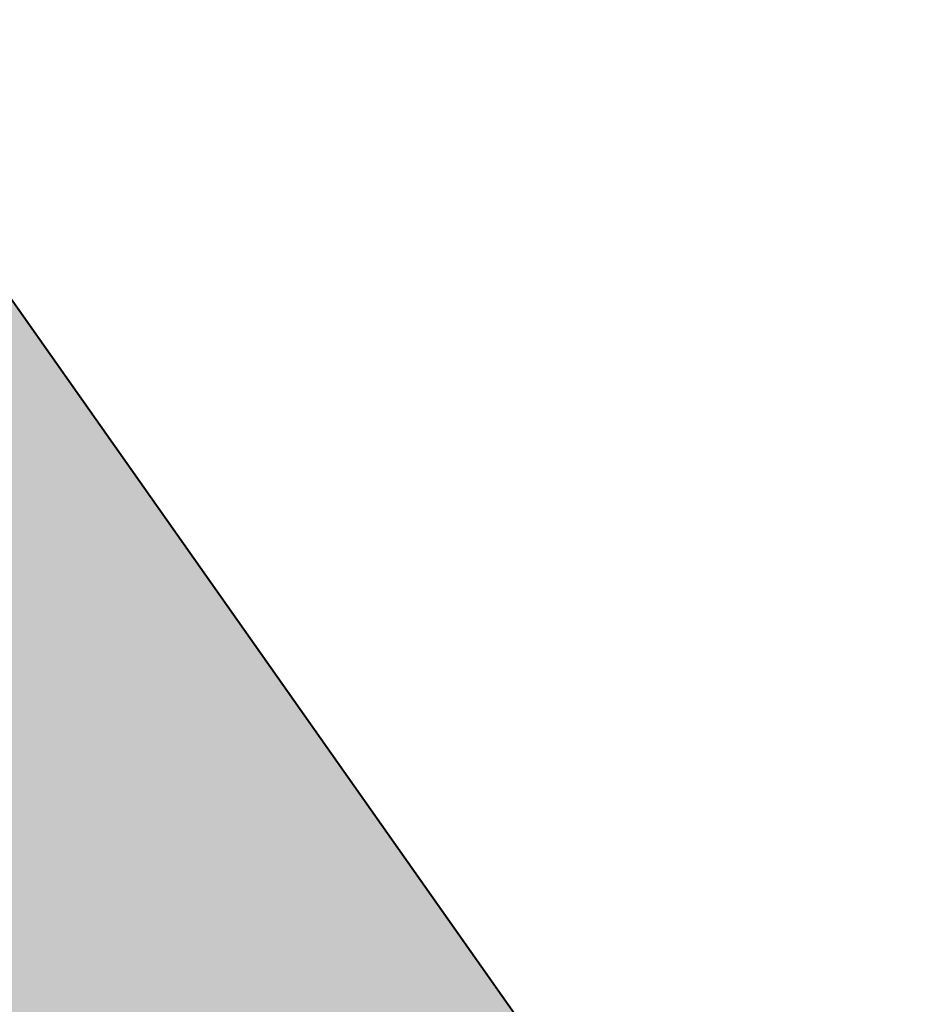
# Model space of a CAD drawing. Header units: metres. Extents: x 144673 to 146821, y 491683 to 493655.
# Tile 189 of 226: x 145894.16 to 145898.51, y 492377.13 to 492381.92. Entities that reach past the tile are written whole.
import ezdxf

# ---------------------------------------------------------------- set-up
doc = ezdxf.new("R2010")
doc.units = ezdxf.units.M
doc.header["$MEASUREMENT"] = 0
doc.linetypes.add('DGN Style 2', pattern=[38.466422, 23.079853, -15.386569])
doc.linetypes.add('DGN Style 3', pattern=[53.852991, 38.466422, -15.386569])
for name, color, linetype, lineweight in [('IRP-L-BPPLAN', 7, 'Continuous', 0), ('IRP-L-PERCELEN', 7, 'Continuous', 0), ('IRP-L-tekst en maatvoering', 7, 'Continuous', 0), ('IRP-L-uitgiftegrens', 7, 'DGN Style 3', 40), ('IRP-V-uitgifte', 78, 'Continuous', 13)]:
    doc.layers.add(name, color=color, linetype=linetype, lineweight=lineweight)

msp = doc.modelspace()

# ---------------------------------------------------------------- hatches: boundary and pattern name
at = {"layer": 'IRP-V-uitgifte', "linetype": 'Continuous', "lineweight": 0, "true_color": 0xcccccc}
msp.add_hatch(color=254, dxfattribs=at).paths.add_polyline_path([(145696.882, 492232.306), (145355.357, 492717.137), (145355.587, 492717.809), (145355.803, 492718.485), (145356.071, 492719.393), (145356.255, 492720.078), (145356.425, 492720.768), (145356.581, 492721.46), (145356.723, 492722.156), (145356.891, 492723.087), (145357, 492723.789), (145357.095, 492724.492), (145357.199, 492725.433), (145357.26, 492726.14), (145357.32, 492727.085), (145357.348, 492727.794), (145357.361, 492728.504), (145357.36, 492729.22), (145562.743, 492850.991), (145898.508, 492374.336)])

# ---------------------------------------------------------------- linework, layer by layer
at = {"layer": 'IRP-L-BPPLAN', "color": 7, "linetype": 'DGN Style 2', "lineweight": 30, "flags": 128}
msp.add_lwpolyline([(145817.192, 492316.9802), (145476.3211, 492799.7517), (145562.697, 492850.793), (145562.743, 492850.991), (145898.508, 492374.336), (145817.192, 492316.9802)], close=True, dxfattribs=at)
at = {"layer": 'IRP-L-PERCELEN', "color": 254, "linetype": 'Continuous', "lineweight": 30, "true_color": 0xe6e6e6, "flags": 128}
msp.add_lwpolyline([(145760.431, 492414.0695), (145824.93, 492322.5062), (145898.508, 492374.336), (145834.009, 492465.8993), (145760.431, 492414.0695)], close=True, dxfattribs=at)
at = {"layer": 'IRP-L-tekst en maatvoering', "color": 7, "linetype": 'Continuous', "lineweight": 13}
msp.add_line((145562.743, 492850.991), (145898.508, 492374.336), dxfattribs=at)
at = {"layer": 'IRP-L-uitgiftegrens', "color": 7, "linetype": 'Continuous', "flags": 128}
msp.add_lwpolyline([(145355.357, 492717.137), (145355.587, 492717.809), (145355.803, 492718.485), (145356.071, 492719.393), (145356.255, 492720.078), (145356.425, 492720.768), (145356.581, 492721.46), (145356.723, 492722.156), (145356.891, 492723.087), (145357, 492723.789), (145357.095, 492724.492), (145357.199, 492725.433), (145357.26, 492726.14), (145357.32, 492727.085), (145357.348, 492727.794), (145357.361, 492728.504), (145357.36, 492729.22), (145562.743, 492850.991), (145898.508, 492374.336), (145696.882, 492232.306), (145355.357, 492717.137)], dxfattribs=at)

doc.saveas('drawing.dxf')
